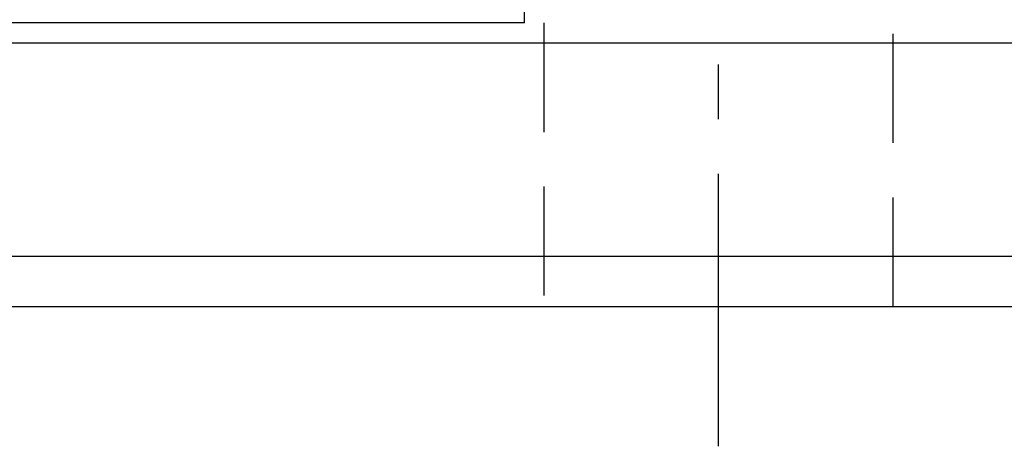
# Model space of a CAD drawing. Header units: millimetres. Extents: x 716 to 1311, y 158 to 389.
# Tile 50 of 56: x 1179 to 1224, y 182 to 201. Entities that reach past the tile are written whole.
import ezdxf

# ---------------------------------------------------------------- set-up
doc = ezdxf.new("R2010")
doc.units = ezdxf.units.MM
doc.header["$LTSCALE"] = 10
doc.linetypes.add('CENTER', pattern=[2, 1.25, -0.25, 0.25, -0.25])
doc.linetypes.add('DASHED', pattern=[0.75, 0.5, -0.25])
for name, color, linetype in [('2', 7, 'Continuous'), ('4', 7, 'Continuous'), ('CL', 1, 'CENTER'), ('OUT', 3, 'Continuous')]:
    doc.layers.add(name, color=color, linetype=linetype)

msp = doc.modelspace()

# ---------------------------------------------------------------- linework, layer by layer
at = {"layer": '2', "color": 0, "linetype": 'DASHED'}
for p, q in [((1202.858, 201.142), (1202.858, 188.142)), ((1218.858, 188.142), (1218.858, 201.142))]:
    msp.add_line(p, q, dxfattribs=at)
at = {"layer": '2', "color": 0, "linetype": 'Continuous'}
for p, q in [((1004.465, 200.229), (1310.858, 200.229)), ((1000.052, 190.454), (1310.858, 190.454)), ((940.858, 188.142), (1310.858, 188.142))]:
    msp.add_line(p, q, dxfattribs=at)
at = {"layer": '4', "color": 0, "linetype": 'Continuous'}
msp.add_line((1201.958, 201.142), (1045.858, 201.142), dxfattribs=at)
at = {"layer": 'CL', "color": 0}
msp.add_line((1210.858, 181.73), (1210.858, 209.243), dxfattribs=at)
at = {"layer": 'OUT', "color": 0}
msp.add_line((1201.958, 201.142), (1201.958, 268.142), dxfattribs=at)

doc.saveas('drawing.dxf')
